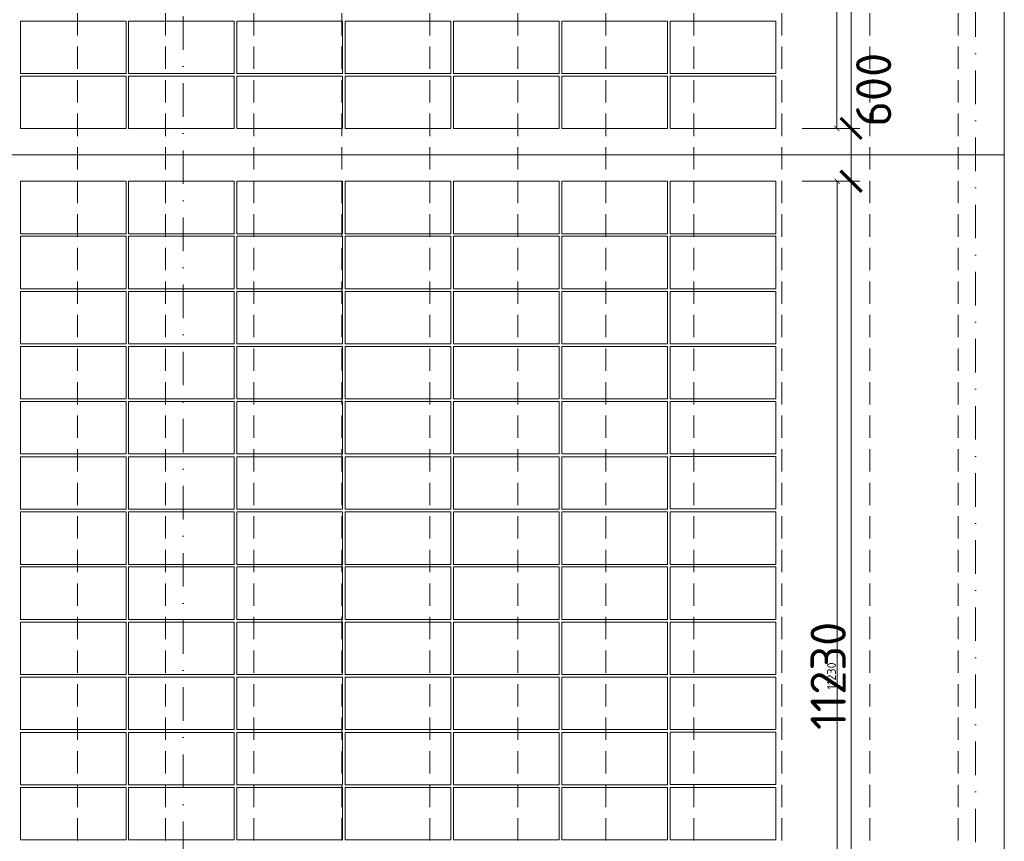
# Model space of a CAD drawing. Header units: millimetres. Extents: x -725694 to 5289369, y -1488057 to 2187451.
# Tile 207 of 256: x 127692 to 138876, y 153905 to 163235. Entities that reach past the tile are written whole.
import ezdxf

# ---------------------------------------------------------------- set-up
doc = ezdxf.new("R2010")
doc.units = ezdxf.units.MM
for name, pattern in [('CENTERX2', [101.6, 63.5, -12.7, 12.7, -12.7]), ('DASHDOT', [25.4, 12.7, -6.35, 0, -6.35]), ('ČÁRKOVANÁ', [19.05, 12.7, -6.35])]:
    doc.linetypes.add(name, pattern=pattern)
doc.layers.get('Defpoints').update_dxf_attribs({"color": 8})
for name, color, linetype, lineweight in [('___FVE_návrh var.2', 6, 'Continuous', 5), ('A99_N_kce-pohl', 1, 'Continuous', 9), ('A99_N_koty-200', 5, 'Continuous', 5), ('A99_N_koty-200 @ 200', 5, 'Continuous', 5), ('A99_N_koty-200 @ 50 (2)', 5, 'Continuous', 5), ('A99_S_osy', 1, 'CENTERX2', 5)]:
    doc.layers.add(name, color=color, linetype=linetype, lineweight=lineweight)
doc.styles.add('A99_kota', font='isocpeur.ttf', dxfattribs={"height": 2})
doc.dimstyles.new('A99_kota_200 new', dxfattribs={"dimscale": 200, "dimtxt": 2, "dimasz": 1.2, "dimexe": 0.5, "dimexo": 1.5, "dimgap": 0.3, "dimtad": 1, "dimdec": 0, "dimzin": 3, "dimdsep": 46, "dimtxsty": 'A99_kota', "dimblk": 'ARCHTICK', "dimcen": 2.5, "dimazin": 2, "dimtfac": 0.75, "dimtdec": 0, "dimtmove": 2, "dimatfit": 0, "dimfxl": 0, "dimtolj": 1, "dimtzin": 0, "dimlwd": 5, "dimlwe": 5, "dimarcsym": 0})

# ---------------------------------------------------------------- blocks, each defined once
blk = doc.blocks.new('_ArchTick')
at = {"color": 0, "linetype": 'ByBlock', "const_width": 0.15}
blk.add_lwpolyline([(-0.5, -0.5), (0.5, 0.5)], dxfattribs=at)
blk = doc.blocks.new('*D5779')
at = {"layer": 'A99_N_koty-200', "color": 0, "linetype": 'Continuous', "lineweight": 5, "transparency": 16777216}
for p, q in [((136335, 173855), (137235, 173855)), ((137135, 162000), (137135, 173855)), ((136580, 162000), (137235, 162000))]:
    blk.add_line(p, q, dxfattribs=at)
at = {"layer": 'Defpoints', "color": 0, "linetype": 'Continuous', "lineweight": 0, "transparency": 16777216}
for p in [(135835, 173855), (137135, 173855), (136280, 162000)]:
    blk.add_point(p, dxfattribs=at)
at = {"layer": 'A99_N_koty-200', "color": 0, "linetype": 'Continuous', "lineweight": 5, "transparency": 16777216, "xscale": 240, "yscale": 240, "zscale": 240}
for p, rotation in [((137135, 173855), 90), ((137135, 162000), 270)]:
    blk.add_blockref('_ArchTick', p, dxfattribs=dict(at, rotation=rotation))
at = {"layer": 'A99_N_koty-200', "color": 0, "linetype": 'Continuous', "transparency": 16777216, "insert": (136824, 166278), "char_height": 400, "attachment_point": 5, "rotation": 90, "style": 'A99_kota'}
blk.add_mtext('\\A1;11855', dxfattribs=at)
blk = doc.blocks.new('*D5780')
at = {"layer": 'A99_N_koty-200', "color": 0, "linetype": 'Continuous', "lineweight": 5, "transparency": 16777216}
for p, q in [((136773, 173855), (136998, 173855)), ((136973, 162000), (136973, 173855)), ((136773, 162000), (136998, 162000))]:
    blk.add_line(p, q, dxfattribs=at)
at = {"layer": 'Defpoints', "color": 0, "linetype": 'Continuous', "lineweight": 0, "transparency": 16777216}
for p in [(135835, 173855), (136973, 173855), (136280, 162000)]:
    blk.add_point(p, dxfattribs=at)
at = {"layer": 'A99_N_koty-200', "color": 0, "linetype": 'Continuous', "lineweight": 5, "transparency": 16777216, "xscale": 60, "yscale": 60, "zscale": 60}
for p, rotation in [((136973, 173855), 90), ((136973, 162000), 270)]:
    blk.add_blockref('_ArchTick', p, dxfattribs=dict(at, rotation=rotation))
at = {"layer": 'A99_N_koty-200', "color": 0, "linetype": 'Continuous', "transparency": 16777216, "insert": (136908, 167928), "char_height": 100, "attachment_point": 5, "rotation": 90, "style": 'A99_kota'}
blk.add_mtext('\\A1;11855', dxfattribs=at)
blk = doc.blocks.new('*D5782')
at = {"layer": 'A99_N_koty-200', "color": 0, "linetype": 'Continuous', "lineweight": 5, "transparency": 16777216}
for p, q in [((136580, 161400), (137235, 161400)), ((137135, 161400), (137135, 150165)), ((136335, 150165), (137235, 150165))]:
    blk.add_line(p, q, dxfattribs=at)
at = {"layer": 'Defpoints', "color": 0, "linetype": 'Continuous', "lineweight": 0, "transparency": 16777216}
for p in [(136280, 161400), (135840, 150165), (137135, 150165)]:
    blk.add_point(p, dxfattribs=at)
at = {"layer": 'A99_N_koty-200', "color": 0, "linetype": 'Continuous', "lineweight": 5, "transparency": 16777216, "xscale": 240, "yscale": 240, "zscale": 240}
for p, rotation in [((137135, 161400), 90), ((137135, 150165), 270)]:
    blk.add_blockref('_ArchTick', p, dxfattribs=dict(at, rotation=rotation))
at = {"layer": 'A99_N_koty-200', "color": 0, "linetype": 'Continuous', "transparency": 16777216, "insert": (136875, 155783), "char_height": 400, "attachment_point": 5, "rotation": 90, "style": 'A99_kota'}
blk.add_mtext('\\A1;11230', dxfattribs=at)
blk = doc.blocks.new('*D5783')
at = {"layer": 'A99_N_koty-200', "color": 0, "linetype": 'Continuous', "lineweight": 5, "transparency": 16777216}
for p, q in [((136778, 161400), (137003, 161400)), ((136978, 161400), (136978, 150165)), ((136778, 150165), (137003, 150165))]:
    blk.add_line(p, q, dxfattribs=at)
at = {"layer": 'Defpoints', "color": 0, "linetype": 'Continuous', "lineweight": 0, "transparency": 16777216}
for p in [(136280, 161400), (135840, 150165), (136978, 150165)]:
    blk.add_point(p, dxfattribs=at)
at = {"layer": 'A99_N_koty-200', "color": 0, "linetype": 'Continuous', "lineweight": 5, "transparency": 16777216, "xscale": 60, "yscale": 60, "zscale": 60}
for p, rotation in [((136978, 161400), 90), ((136978, 150165), 270)]:
    blk.add_blockref('_ArchTick', p, dxfattribs=dict(at, rotation=rotation))
at = {"layer": 'A99_N_koty-200', "color": 0, "linetype": 'Continuous', "transparency": 16777216, "insert": (136913, 155783), "char_height": 100, "attachment_point": 5, "rotation": 90, "style": 'A99_kota'}
blk.add_mtext('\\A1;11230', dxfattribs=at)
blk = doc.blocks.new('*D356')
at = {"layer": 'A99_N_koty-200', "color": 0, "linetype": 'Continuous', "lineweight": 5, "ltscale": 0.5, "transparency": 16777216}
for p, q in [((137135, 162000), (137135, 162240)), ((136580, 162000), (137235, 162000)), ((137135, 162000), (137135, 161400)), ((136580, 161400), (137235, 161400)), ((137135, 161400), (137135, 161160))]:
    blk.add_line(p, q, dxfattribs=at)
at = {"layer": 'Defpoints', "color": 0, "linetype": 'Continuous', "lineweight": 0, "ltscale": 0.5, "transparency": 16777216}
for p in [(136280, 162000), (136280, 161400), (137135, 161400)]:
    blk.add_point(p, dxfattribs=at)
at = {"layer": 'A99_N_koty-200', "color": 0, "linetype": 'Continuous', "lineweight": 5, "ltscale": 0.5, "transparency": 16777216, "xscale": 240, "yscale": 240, "zscale": 240}
for p, rotation in [((137135, 162000), 270), ((137135, 161400), 90)]:
    blk.add_blockref('_ArchTick', p, dxfattribs=dict(at, rotation=rotation))
at = {"layer": 'A99_N_koty-200', "color": 0, "linetype": 'Continuous', "lineweight": 5, "ltscale": 0.5, "transparency": 16777216, "insert": (137392, 162440), "char_height": 400, "attachment_point": 5, "rotation": 90, "style": 'A99_kota'}
blk.add_mtext('\\A1;600', dxfattribs=at)
blk = doc.blocks.new('*U6434')
at = {"layer": 'A99_N_koty-200 @ 200', "linetype": 'Continuous'}
dim = blk.add_linear_dim(base=(137135, 173855), p1=(136280, 162000), p2=(135835, 173855), angle=90, dimstyle='A99_kota_200 new', override={"dimscale": 200, "dimtix": 1, "dimtofl": 1, "dimtmove": 2, "dimatfit": 0}, dxfattribs=at)
dim.commit()
dim.dimension.update_dxf_attribs({"geometry": '*D5779', "text_midpoint": (136824.2, 166277.5), "dimtype": 128})
at = {"layer": 'A99_N_koty-200 @ 50 (2)', "linetype": 'Continuous'}
dim = blk.add_linear_dim(base=(136972.5, 173855), p1=(136280, 162000), p2=(135835, 173855), angle=90, dimstyle='A99_kota_200 new', override={"dimscale": 50, "dimtix": 1, "dimtofl": 1, "dimtmove": 2, "dimatfit": 0}, dxfattribs=at)
dim.commit()
dim.dimension.update_dxf_attribs({"geometry": '*D5780', "text_midpoint": (136907.5, 167927.5)})
blk = doc.blocks.new('*U6435')
at = {"layer": 'A99_N_koty-200 @ 200', "linetype": 'Continuous'}
dim = blk.add_linear_dim(base=(137135, 150165), p1=(136280, 161400), p2=(135840, 150165), angle=90, text='11230', dimstyle='A99_kota_200 new', override={"dimscale": 200, "dimtix": 1, "dimtofl": 1, "dimtmove": 2, "dimatfit": 0}, dxfattribs=at)
dim.commit()
dim.dimension.update_dxf_attribs({"geometry": '*D5782', "text_midpoint": (136875, 155782.5)})
at = {"layer": 'A99_N_koty-200 @ 50 (2)', "linetype": 'Continuous'}
dim = blk.add_linear_dim(base=(136977.5, 150165), p1=(136280, 161400), p2=(135840, 150165), angle=90, text='11230', dimstyle='A99_kota_200 new', override={"dimscale": 50, "dimtix": 1, "dimtofl": 1, "dimtmove": 2, "dimatfit": 0}, dxfattribs=at)
dim.commit()
dim.dimension.update_dxf_attribs({"geometry": '*D5783', "text_midpoint": (136912.5, 155782.5)})

msp = doc.modelspace()

# ---------------------------------------------------------------- linework, layer by layer
at = {"layer": '___FVE_návrh var.2', "lineweight": 5, "ltscale": 2}
for points in [[(128900, 163220), (128900, 162625), (127700, 162625), (127700, 163220)], [(130130, 163220), (130130, 162625), (128930, 162625), (128930, 163220)], [(131360, 163220), (131360, 162625), (130160, 162625), (130160, 163220)], [(132590, 163220), (132590, 162625), (131390, 162625), (131390, 163220)], [(133820, 163220), (133820, 162625), (132620, 162625), (132620, 163220)], [(133850, 163220), (133850, 162625), (135050, 162625), (135050, 163220)], [(135080, 163220), (135080, 162625), (136280, 162625), (136280, 163220)], [(128900, 162595), (128900, 162000), (127700, 162000), (127700, 162595)], [(130130, 162595), (130130, 162000), (128930, 162000), (128930, 162595)], [(131360, 162595), (131360, 162000), (130160, 162000), (130160, 162595)], [(132590, 162595), (132590, 162000), (131390, 162000), (131390, 162595)], [(133820, 162595), (133820, 162000), (132620, 162000), (132620, 162595)], [(133850, 162595), (133850, 162000), (135050, 162000), (135050, 162595)], [(135080, 162595), (135080, 162000), (136280, 162000), (136280, 162595)], [(128900, 160805), (128900, 161400), (127700, 161400), (127700, 160805)], [(130130, 160805), (130130, 161400), (128930, 161400), (128930, 160805)], [(131360, 160805), (131360, 161400), (130160, 161400), (130160, 160805)], [(132590, 160805), (132590, 161400), (131390, 161400), (131390, 160805)], [(133820, 160805), (133820, 161400), (132620, 161400), (132620, 160805)], [(133850, 160805), (133850, 161400), (135050, 161400), (135050, 160805)], [(135080, 160805), (135080, 161400), (136280, 161400), (136280, 160805)], [(128900, 160180), (128900, 160775), (127700, 160775), (127700, 160180)], [(130130, 160180), (130130, 160775), (128930, 160775), (128930, 160180)], [(131360, 160180), (131360, 160775), (130160, 160775), (130160, 160180)], [(132590, 160180), (132590, 160775), (131390, 160775), (131390, 160180)], [(133820, 160180), (133820, 160775), (132620, 160775), (132620, 160180)], [(133850, 160180), (133850, 160775), (135050, 160775), (135050, 160180)], [(135080, 160180), (135080, 160775), (136280, 160775), (136280, 160180)], [(128900, 159555), (128900, 160150), (127700, 160150), (127700, 159555)], [(130130, 159555), (130130, 160150), (128930, 160150), (128930, 159555)], [(131360, 159555), (131360, 160150), (130160, 160150), (130160, 159555)], [(132590, 159555), (132590, 160150), (131390, 160150), (131390, 159555)], [(133820, 159555), (133820, 160150), (132620, 160150), (132620, 159555)], [(133850, 159555), (133850, 160150), (135050, 160150), (135050, 159555)], [(135080, 159555), (135080, 160150), (136280, 160150), (136280, 159555)], [(128900, 158930), (128900, 159525), (127700, 159525), (127700, 158930)], [(130130, 158930), (130130, 159525), (128930, 159525), (128930, 158930)], [(131360, 158930), (131360, 159525), (130160, 159525), (130160, 158930)], [(132590, 158930), (132590, 159525), (131390, 159525), (131390, 158930)], [(133820, 158930), (133820, 159525), (132620, 159525), (132620, 158930)], [(133850, 158930), (133850, 159525), (135050, 159525), (135050, 158930)], [(135080, 158930), (135080, 159525), (136280, 159525), (136280, 158930)], [(128900, 158305), (128900, 158900), (127700, 158900), (127700, 158305)], [(130130, 158305), (130130, 158900), (128930, 158900), (128930, 158305)], [(131360, 158305), (131360, 158900), (130160, 158900), (130160, 158305)], [(132590, 158305), (132590, 158900), (131390, 158900), (131390, 158305)], [(133820, 158305), (133820, 158900), (132620, 158900), (132620, 158305)], [(133850, 158305), (133850, 158900), (135050, 158900), (135050, 158305)], [(135080, 158305), (135080, 158900), (136280, 158900), (136280, 158305)], [(128900, 157675), (128900, 158270), (127700, 158270), (127700, 157675)], [(130130, 157675), (130130, 158270), (128930, 158270), (128930, 157675)], [(131360, 157675), (131360, 158270), (130160, 158270), (130160, 157675)], [(132590, 157675), (132590, 158270), (131390, 158270), (131390, 157675)], [(133820, 157675), (133820, 158270), (132620, 158270), (132620, 157675)], [(133850, 157675), (133850, 158270), (135050, 158270), (135050, 157675)], [(135080, 157680), (135080, 158275), (136280, 158275), (136280, 157680)], [(128900, 157050), (128900, 157645), (127700, 157645), (127700, 157050)], [(130130, 157050), (130130, 157645), (128930, 157645), (128930, 157050)], [(131360, 157050), (131360, 157645), (130160, 157645), (130160, 157050)], [(132590, 157050), (132590, 157645), (131390, 157645), (131390, 157050)], [(133820, 157050), (133820, 157645), (132620, 157645), (132620, 157050)], [(133850, 157050), (133850, 157645), (135050, 157645), (135050, 157050)], [(135080, 157050), (135080, 157645), (136280, 157645), (136280, 157050)], [(128900, 156425), (128900, 157020), (127700, 157020), (127700, 156425)], [(130130, 156425), (130130, 157020), (128930, 157020), (128930, 156425)], [(131360, 156425), (131360, 157020), (130160, 157020), (130160, 156425)], [(132590, 156425), (132590, 157020), (131390, 157020), (131390, 156425)], [(133820, 156425), (133820, 157020), (132620, 157020), (132620, 156425)], [(133850, 156425), (133850, 157020), (135050, 157020), (135050, 156425)], [(135080, 156425), (135080, 157020), (136280, 157020), (136280, 156425)], [(128900, 155800), (128900, 156395), (127700, 156395), (127700, 155800)], [(130130, 155800), (130130, 156395), (128930, 156395), (128930, 155800)], [(131360, 155800), (131360, 156395), (130160, 156395), (130160, 155800)], [(132590, 155800), (132590, 156395), (131390, 156395), (131390, 155800)], [(133820, 155800), (133820, 156395), (132620, 156395), (132620, 155800)], [(133850, 155800), (133850, 156395), (135050, 156395), (135050, 155800)], [(135080, 155800), (135080, 156395), (136280, 156395), (136280, 155800)], [(128900, 155175), (128900, 155770), (127700, 155770), (127700, 155175)], [(130130, 155175), (130130, 155770), (128930, 155770), (128930, 155175)], [(131360, 155175), (131360, 155770), (130160, 155770), (130160, 155175)], [(132590, 155175), (132590, 155770), (131390, 155770), (131390, 155175)], [(133820, 155175), (133820, 155770), (132620, 155770), (132620, 155175)], [(133850, 155175), (133850, 155770), (135050, 155770), (135050, 155175)], [(135080, 155175), (135080, 155770), (136280, 155770), (136280, 155175)], [(128900, 154545), (128900, 155140), (127700, 155140), (127700, 154545)], [(130130, 154545), (130130, 155140), (128930, 155140), (128930, 154545)], [(131360, 154545), (131360, 155140), (130160, 155140), (130160, 154545)], [(132590, 154545), (132590, 155140), (131390, 155140), (131390, 154545)], [(133820, 154545), (133820, 155140), (132620, 155140), (132620, 154545)], [(133850, 154545), (133850, 155140), (135050, 155140), (135050, 154545)], [(135080, 154550), (135080, 155145), (136280, 155145), (136280, 154550)], [(128900, 154515), (128900, 153920), (127700, 153920), (127700, 154515)], [(130130, 154515), (130130, 153920), (128930, 153920), (128930, 154515)], [(131360, 154515), (131360, 153920), (130160, 153920), (130160, 154515)], [(131390, 154515), (131390, 153920), (132590, 153920), (132590, 154515)], [(132620, 154515), (132620, 153920), (133820, 153920), (133820, 154515)], [(133850, 154515), (133850, 153920), (135050, 153920), (135050, 154515)], [(135080, 153920), (135080, 154515), (136280, 154515), (136280, 153920)]]:
    msp.add_lwpolyline(points, close=True, dxfattribs=at)
at = {"layer": 'A99_N_kce-pohl', "linetype": 'Continuous', "ltscale": 25}
msp.add_lwpolyline([(7180, 174440), (-650, 174440), (-650, 148960), (138875, 148960), (138875, 176350)], dxfattribs=at)
at = {"layer": 'A99_N_kce-pohl', "color": 254, "linetype": 'ČÁRKOVANÁ', "lineweight": 5, "ltscale": 20, "true_color": 0xffd9cc}
for points in [[(128350, 148960), (128350, 148960), (128350, 174145)], [(129350, 148960), (129350, 148960), (129350, 174145)], [(130350, 148960), (130350, 148960), (130350, 174145)], [(131350, 148960), (131350, 148960), (131350, 174145)], [(132350, 148960), (132350, 148960), (132350, 174145)], [(133350, 148960), (133350, 148960), (133350, 174145)], [(134350, 148960), (134350, 148960), (134350, 174145)], [(135350, 148960), (135350, 148960), (135350, 174145)], [(136350, 148960), (136350, 148960), (136350, 174145)], [(137350, 148960), (137350, 148960), (137350, 174145)], [(138350, 148960), (138350, 148960), (138350, 174145)]]:
    msp.add_lwpolyline(points, dxfattribs=at)
at = {"layer": 'A99_N_kce-pohl', "color": 1, "linetype": 'Continuous', "lineweight": 9, "ltscale": 25}
msp.add_lwpolyline([(138875.5, 161700), (-650, 161700)], dxfattribs=at)
at = {"layer": 'A99_S_osy', "linetype": 'DASHDOT', "lineweight": 5, "ltscale": 30}
for points in [[(138550, 250300), (138550, 146890)], [(129550, 146890), (129550, 179215)]]:
    msp.add_lwpolyline(points, dxfattribs=at)

# ---------------------------------------------------------------- block references
at = {"layer": 'A99_N_koty-200', "color": 3, "linetype": 'Continuous', "lineweight": 0}
for name in ['*U6434', '*U6435']:
    msp.add_blockref(name, (0, 0), dxfattribs=at)

# ---------------------------------------------------------------- dimensions: what is measured, and where the dimension line sits
at = {"layer": 'A99_N_koty-200 @ 200', "linetype": 'Continuous', "lineweight": 5, "ltscale": 0.5}
dim = msp.add_linear_dim(base=(137135, 161400), p1=(136280, 162000), p2=(136280, 161400), angle=90, dimstyle='A99_kota_200 new', override={"dimscale": 200, "dimtix": 0, "dimtofl": 1, "dimtmove": 2, "dimatfit": 0}, dxfattribs=at)
dim.commit()
dim.dimension.update_dxf_attribs({"geometry": '*D356', "text_midpoint": (137392.5, 162440), "dimtype": 128})

doc.saveas('drawing.dxf')
